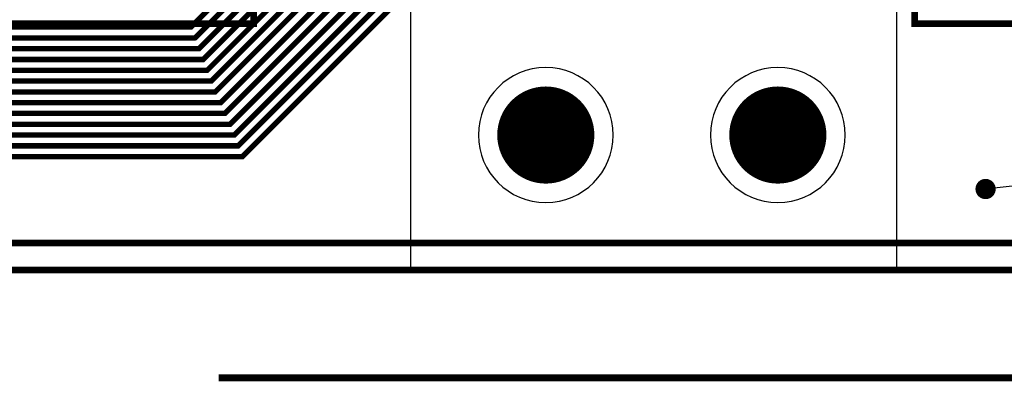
# Model space of a CAD drawing. Extents: x -1 to 210, y -5 to 148.
# Tile 10 of 52: x 101 to 138, y -4 to 9. Entities that reach past the tile are written whole.
import ezdxf

# ---------------------------------------------------------------- set-up
doc = ezdxf.new("R2010")
doc.units = 0
for name, pattern in [('KEEPOUT_00011100', [2, 1, 1]), ('KEEPOUT_00011110', [2, 1, 1]), ('POUR_01_-1_0_000000', [2, 1, 1]), ('SIG_12', [2, 1, 1]), ('SIG_135', [2, 1, 1]), ('SIG_136', [2, 1, 1]), ('SIG_137', [2, 1, 1]), ('SIG_138', [2, 1, 1]), ('SIG_139', [2, 1, 1]), ('SIG_147', [2, 1, 1]), ('SIG_158', [2, 1, 1]), ('SIG_169', [2, 1, 1]), ('SIG_17', [2, 1, 1]), ('SIG_180', [2, 1, 1]), ('SIG_189', [2, 1, 1]), ('SIG_190', [2, 1, 1]), ('SIG_191', [2, 1, 1]), ('SIG_192', [2, 1, 1]), ('TRMIDX_2048', [2, 1, 1])]:
    doc.linetypes.add(name, pattern=pattern)
for name, color, linetype in [('BOARD_OUTLINE_00', 254, 'CONTINUOUS'), ('COPPER_CUTOUT_03', 112, 'CONTINUOUS'), ('DIMENSION2_24', 254, 'CONTINUOUS'), ('DRIL_NPLTE_THRU_01', 176, 'CONTINUOUS'), ('DRIL_NPLTE_THRU_02', 255, 'CONTINUOUS'), ('DRIL_NPLTE_THRU_03', 106, 'CONTINUOUS'), ('DRIL_NPLTE_THRU_04', 16, 'CONTINUOUS'), ('DRIL_PLTE_THRU_01', 176, 'CONTINUOUS'), ('DRIL_PLTE_THRU_02', 255, 'CONTINUOUS'), ('DRIL_PLTE_THRU_03', 106, 'CONTINUOUS'), ('DRIL_PLTE_THRU_04', 16, 'CONTINUOUS'), ('DRIL_SYMBOL', 254, 'CONTINUOUS'), ('KEEPOUT_-1', 254, 'CONTINUOUS'), ('KEEPOUT_-2', 34, 'CONTINUOUS'), ('KEEPOUT_01', 34, 'CONTINUOUS'), ('LINK_00', 57, 'CONTINUOUS'), ('PADS_BOT', 1, 'CONTINUOUS'), ('PADS_INNER', 5, 'CONTINUOUS'), ('PADS_TOP', 5, 'CONTINUOUS'), ('POUR_HEADER_01', 5, 'CONTINUOUS'), ('POUR_HEADER_02', 253, 'CONTINUOUS'), ('POUR_HEADER_03', 112, 'CONTINUOUS'), ('POUR_HEADER_04', 1, 'CONTINUOUS'), ('TRACE_04', 1, 'CONTINUOUS'), ('VIAPTS', 5, 'CONTINUOUS')]:
    doc.layers.add(name, color=color, linetype=linetype)

# ---------------------------------------------------------------- blocks, each defined once
blk = doc.blocks.new('BOARD_1')
at = {"layer": 'BOARD_OUTLINE_00', "const_width": 0.254}
blk.add_lwpolyline([(-5, 0), (200, 0), (200, 125), (-5, 125)], close=True, dxfattribs=at)
blk = doc.blocks.new('D_1dfeghi_4')
at = {"layer": 'DIMENSION2_24', "linetype": 'TRMIDX_2048', "const_width": 0.254}
blk.add_lwpolyline([(200, -4), (103.573, -4)], dxfattribs=at)
blk = doc.blocks.new('POUR_HEADER_0')
at = {"layer": 'POUR_HEADER_02', "linetype": 'POUR_01_-1_0_000000', "const_width": 0.25}
blk.add_lwpolyline([(190.75, -94.5), (-5, -94.5), (-5, -8.25), (3.75, -8.25), (3.75, -3.25), (13.75, -3.25), (13.75, -14), (37.25, -14), (37.25, 3.25)], dxfattribs=at)
blk = doc.blocks.new('SMOOTH_0$25')
at = {"const_width": 0.125}
blk.add_lwpolyline([(-0.0625, 0, 1), (0.0625, 0, 1)], format="xyb", close=True, dxfattribs=at)
blk = doc.blocks.new('POUR_HEADER_7')
at = {"layer": 'COPPER_CUTOUT_03', "const_width": 0.25}
blk.add_lwpolyline([(127.625, -66.375), (90.375, -66.375), (90.375, -56.375), (65.875, -56.375), (65.875, -66.375), (-35.125, -66.375), (-35.125, -34.125), (-3.625, -34.125), (-3.625, 38.375), (12.625, 38.375), (12.625, 28.375), (32.375, 28.375), (32.375, 3.375), (39.125, 3.375), (39.125, 28.375), (73.875, 28.375), (73.875, 38.375), (83.375, 38.375), (83.375, 31.875), (79.125, 31.875), (79.125, 28.375), (128.625, 28.375)], dxfattribs=at)
at = {"layer": 'POUR_HEADER_03', "linetype": 'POUR_01_-1_0_000000', "const_width": 0.25}
blk.add_lwpolyline([(-43, -74.5), (-43, 48.5), (160, 48.5), (160, -74.5)], close=True, dxfattribs=at)
at = {"layer": 'COPPER_CUTOUT_03'}
for p in [(65.875, -66.375), (90.375, -66.375)]:
    blk.add_blockref('SMOOTH_0$25', p, dxfattribs=at)
blk = doc.blocks.new('POUR_HEADER_8')
at = {"layer": 'POUR_HEADER_01', "linetype": 'POUR_01_-1_0_000000', "const_width": 0.25}
blk.add_lwpolyline([(0, 0), (203, 0), (203, 123), (0, 123)], close=True, dxfattribs=at)
blk = doc.blocks.new('POUR_HEADER_9')
at = {"layer": 'POUR_HEADER_04', "linetype": 'POUR_01_-1_0_000000', "const_width": 0.25}
blk.add_lwpolyline([(0, 0), (203, 0), (203, 123), (0, 123)], close=True, dxfattribs=at)
blk = doc.blocks.new('PART_BODY_TOP_43')
at = {"layer": 'KEEPOUT_-1', "linetype": 'KEEPOUT_00011110'}
blk.add_lwpolyline([(-5, 5), (13, 5), (13, -5), (-5, -5)], close=True, dxfattribs=at)
at = {"layer": 'KEEPOUT_-2', "linetype": 'KEEPOUT_00011100'}
for points in [[(-2.5, 0, 1), (2.5, 0, 1)], [(11.1, 0, 1), (6.1, 0, 1)]]:
    blk.add_lwpolyline(points, format="xyb", close=True, dxfattribs=at)
at = {"layer": 'KEEPOUT_01', "linetype": 'KEEPOUT_00011110'}
blk.add_lwpolyline([(-5, 5), (13, 5), (13, -5), (-5, -5)], close=True, dxfattribs=at)
blk = doc.blocks.new('DRIL_SYMBOL_3$6')
at = {"layer": 'DRIL_SYMBOL', "const_width": 0.0508}
for points in [[(-0.254, 0), (0.254, 0)], [(0, -0.254), (0, 0.254)]]:
    blk.add_lwpolyline(points, dxfattribs=at)
blk = doc.blocks.new('DRIL_HOLE_3$6')
at = {"const_width": 1.8}
blk.add_lwpolyline([(-0.9, 0, 1), (0.9, 0, 1)], format="xyb", close=True, dxfattribs=at)
blk.add_blockref('DRIL_SYMBOL_3$6', (0, 0))
blk = doc.blocks.new('PAD_19')
at = {"const_width": 0.381}
blk.add_lwpolyline([(0, -0.1905, 1), (0, 0.1905, 1)], format="xyb", close=True, dxfattribs=at)
blk = doc.blocks.new('STK_TOP_27')
at = {"layer": 'DRIL_NPLTE_THRU_01'}
blk.add_blockref('DRIL_HOLE_3$6', (0, 0), dxfattribs=at)
at = {"layer": 'DRIL_NPLTE_THRU_02'}
blk.add_blockref('DRIL_HOLE_3$6', (0, 0), dxfattribs=at)
at = {"layer": 'DRIL_NPLTE_THRU_03'}
blk.add_blockref('DRIL_HOLE_3$6', (0, 0), dxfattribs=at)
at = {"layer": 'DRIL_NPLTE_THRU_04'}
blk.add_blockref('DRIL_HOLE_3$6', (0, 0), dxfattribs=at)
at = {"layer": 'PADS_BOT'}
blk.add_blockref('PAD_19', (0, 0), dxfattribs=at)
at = {"layer": 'PADS_INNER'}
blk.add_blockref('PAD_19', (0, 0), dxfattribs=at)
at = {"layer": 'PADS_TOP'}
blk.add_blockref('PAD_19', (0, 0), dxfattribs=at)
blk = doc.blocks.new('SYM_TOP_24')
for name, p in [('PART_BODY_TOP_43', (0, 0)), ('STK_TOP_27', (0, 0)), ('STK_TOP_27', (8.6, 0))]:
    blk.add_blockref(name, p)
blk = doc.blocks.new('PART_TOP_145')
blk.add_blockref('SYM_TOP_24', (0, 0))
blk = doc.blocks.new('SMOOTH_0$2')
at = {"const_width": 0.1}
blk.add_lwpolyline([(-0.05, 0, 1), (0.05, 0, 1)], format="xyb", close=True, dxfattribs=at)
blk = doc.blocks.new('DRIL_SYMBOL_0$3')
at = {"layer": 'DRIL_SYMBOL', "const_width": 0.0508}
for points in [[(-0.254, 0), (0.254, 0)], [(0, -0.254), (0, 0.254)]]:
    blk.add_lwpolyline(points, dxfattribs=at)
blk = doc.blocks.new('DRIL_HOLE_0$3')
at = {"const_width": 0.15}
blk.add_lwpolyline([(-0.075, 0, 1), (0.075, 0, 1)], format="xyb", close=True, dxfattribs=at)
blk.add_blockref('DRIL_SYMBOL_0$3', (0, 0))
blk = doc.blocks.new('PAD_34')
at = {"const_width": 0.375}
blk.add_lwpolyline([(0, -0.1875, 1), (0, 0.1875, 1)], format="xyb", close=True, dxfattribs=at)
blk = doc.blocks.new('STK_TOP_3')
at = {"layer": 'DRIL_PLTE_THRU_01'}
blk.add_blockref('DRIL_HOLE_0$3', (0, 0), dxfattribs=at)
at = {"layer": 'DRIL_PLTE_THRU_02'}
blk.add_blockref('DRIL_HOLE_0$3', (0, 0), dxfattribs=at)
at = {"layer": 'DRIL_PLTE_THRU_03'}
blk.add_blockref('DRIL_HOLE_0$3', (0, 0), dxfattribs=at)
at = {"layer": 'DRIL_PLTE_THRU_04'}
blk.add_blockref('DRIL_HOLE_0$3', (0, 0), dxfattribs=at)
at = {"layer": 'PADS_BOT'}
blk.add_blockref('PAD_34', (0, 0), dxfattribs=at)
at = {"layer": 'PADS_INNER'}
blk.add_blockref('PAD_34', (0, 0), dxfattribs=at)
at = {"layer": 'PADS_TOP'}
blk.add_blockref('PAD_34', (0, 0), dxfattribs=at)
blk = doc.blocks.new('SYM_TOP_1')
blk.add_blockref('STK_TOP_3', (0, 0))

msp = doc.modelspace()

# ---------------------------------------------------------------- linework, layer by layer
at = {"layer": 'LINK_00', "linetype": 'SIG_12'}
msp.add_line((155, 5), (137, 3), dxfattribs=at)
at = {"layer": 'TRACE_04', "linetype": 'SIG_139', "const_width": 0.2}
msp.add_lwpolyline([(42.74, 9), (107.55, 9), (112.85, 14.3), (112.85, 15.3), (114.65, 17.1)], dxfattribs=at)
at = {"layer": 'TRACE_04', "linetype": 'SIG_138', "const_width": 0.2}
for points in [[(107.7, 8.6), (113.25, 14.15), (113.25, 15.15), (114.8, 16.7), (121.9, 16.7)], [(107.7, 8.6), (41.3, 8.6), (37, 12.9), (37, 14.74), (35.7, 16.04)]]:
    msp.add_lwpolyline(points, dxfattribs=at)
at = {"layer": 'TRACE_04', "linetype": 'SIG_137', "const_width": 0.2}
msp.add_lwpolyline([(41, 8.2), (107.85, 8.2), (113.65, 14), (113.65, 15), (114.95, 16.3)], dxfattribs=at)
at = {"layer": 'TRACE_04', "linetype": 'SIG_192', "const_width": 0.2}
msp.add_lwpolyline([(89, 7.8), (108, 7.8), (114.05, 13.85), (114.05, 14.85), (115.1, 15.9), (121.5, 15.9)], dxfattribs=at)
at = {"layer": 'TRACE_04', "linetype": 'SIG_191', "const_width": 0.2}
msp.add_lwpolyline([(39.26, 7.4), (108.15, 7.4), (114.45, 13.7), (114.45, 14.7), (115.25, 15.5)], dxfattribs=at)
at = {"layer": 'TRACE_04', "linetype": 'SIG_190', "const_width": 0.2}
msp.add_lwpolyline([(37.7, 7), (108.3, 7), (114.75, 13.45), (116.15, 13.45), (117.25, 14.55)], dxfattribs=at)
at = {"layer": 'TRACE_04', "linetype": 'SIG_189', "const_width": 0.2}
msp.add_lwpolyline([(37.52, 6.6), (108.45, 6.6), (114.9, 13.05), (116.3, 13.05), (117.4, 14.15)], dxfattribs=at)
at = {"layer": 'TRACE_04', "linetype": 'SIG_147', "const_width": 0.2}
msp.add_lwpolyline([(34.04, 5), (109.15, 5), (115.2, 11.05), (143.55, 11.05), (146.4, 13.9), (147.45, 13.9)], dxfattribs=at)
at = {"layer": 'TRACE_04', "linetype": 'SIG_136', "const_width": 0.2}
msp.add_lwpolyline([(32.6, 4.6), (109.3, 4.6), (115.35, 10.65), (143.7, 10.65), (146.55, 13.5), (146.991, 13.5)], dxfattribs=at)
at = {"layer": 'TRACE_04', "linetype": 'SIG_180', "const_width": 0.2}
msp.add_lwpolyline([(36, 6.2), (108.65, 6.2), (115.1, 12.65), (116.45, 12.65), (117.55, 13.75)], dxfattribs=at)
at = {"layer": 'TRACE_04', "linetype": 'SIG_169', "const_width": 0.2}
msp.add_lwpolyline([(35.78, 5.8), (108.8, 5.8), (115.25, 12.25), (116.6, 12.25), (117.7, 13.35)], dxfattribs=at)
at = {"layer": 'TRACE_04', "linetype": 'SIG_135', "const_width": 0.2}
msp.add_lwpolyline([(91.85, 4.2), (109.45, 4.2), (110.6, 5.35), (115.5, 10.25), (143.85, 10.25), (146.7, 13.1), (163.2, 13.1)], dxfattribs=at)
at = {"layer": 'TRACE_04', "linetype": 'SIG_158', "const_width": 0.2}
msp.add_lwpolyline([(34.3, 5.4), (109, 5.4), (115.45, 11.85), (116.75, 11.85), (117.85, 12.95)], dxfattribs=at)

# ---------------------------------------------------------------- block references
for name, p in [('BOARD_1', (5, 0)), ('PART_TOP_145', (120.7, 5)), ('D_1dfeghi_4', (5, 0))]:
    msp.add_blockref(name, p)
at = {"linetype": 'SIG_17'}
msp.add_blockref('POUR_HEADER_7', (44, 75.5), dxfattribs=at)
at = {"linetype": 'SIG_12'}
for name, p in [('POUR_HEADER_8', (1, 1)), ('POUR_HEADER_9', (1, 1)), ('POUR_HEADER_0', (6, 95.5))]:
    msp.add_blockref(name, p, dxfattribs=at)
at = {"layer": 'TRACE_04'}
for p in [(107.55, 9), (107.7, 8.6), (107.7, 8.6), (107.85, 8.2), (108, 7.8), (108.15, 7.4), (108.3, 7), (108.45, 6.6), (108.65, 6.2), (108.8, 5.8), (109, 5.4), (110.6, 5.35), (109.15, 5), (109.3, 4.6), (109.45, 4.2)]:
    msp.add_blockref('SMOOTH_0$2', p, dxfattribs=at)
at = {"layer": 'VIAPTS', "linetype": 'SIG_12'}
msp.add_blockref('SYM_TOP_1', (137, 3), dxfattribs=at)

doc.saveas('drawing.dxf')
